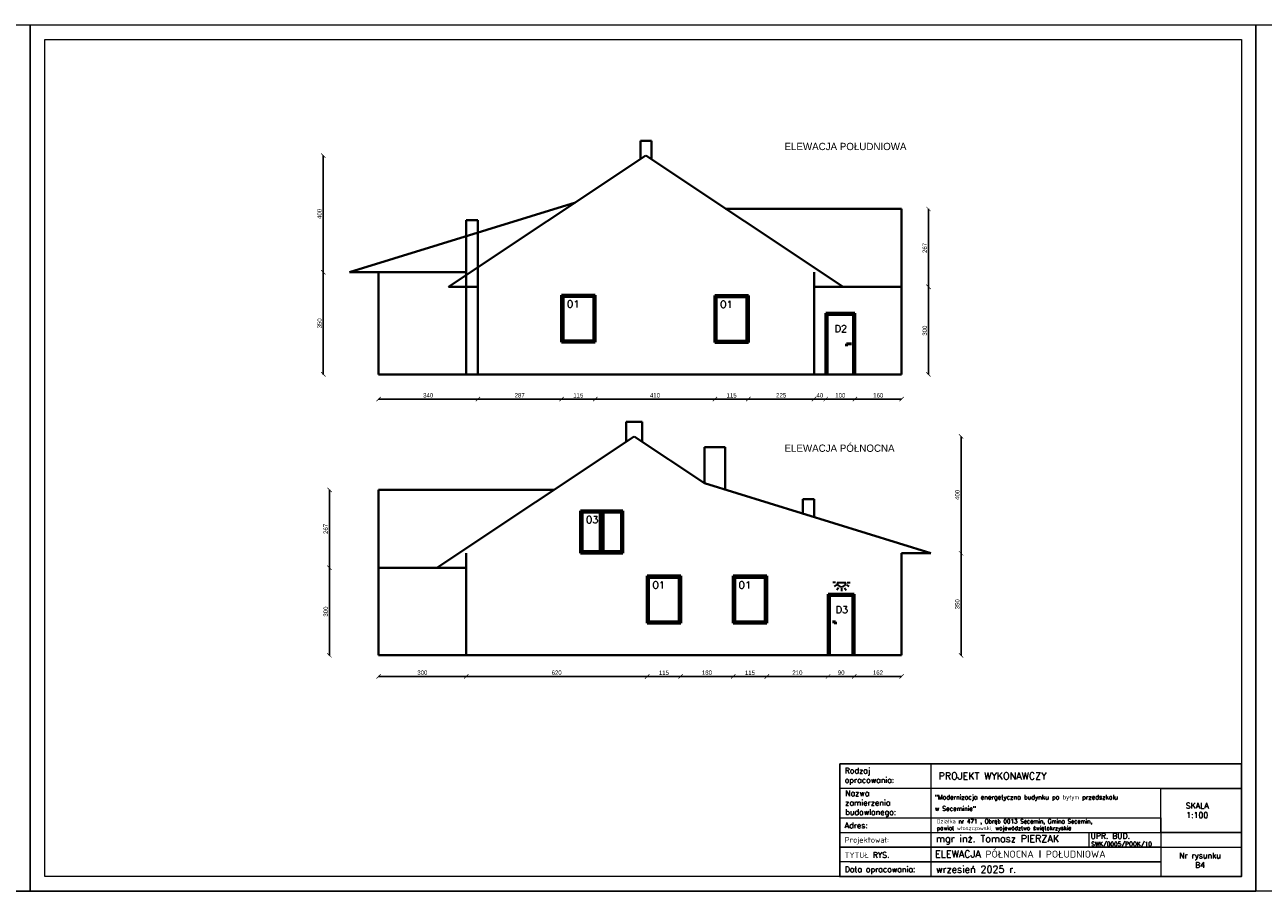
# Model space of a CAD drawing. Header units: millimetres. Extents: x 0 to 54826, y 42154 to 60442.
# Tile 18 of 64: x 35038 to 39281, y 51064 to 54034. Entities that reach past the tile are written whole.
import ezdxf

# ---------------------------------------------------------------- set-up
doc = ezdxf.new("R2010")
doc.units = ezdxf.units.MM
for name, color, linetype, lineweight in [('cienka', 3, 'Continuous', 18), ('gruba', 1, 'Continuous', 40), ('opisy', 4, 'Continuous', 18), ('punkty świetlne', 3, 'Continuous', 30), ('stolarka', 2, 'Continuous', 50), ('wymiary', 251, 'Continuous', 15)]:
    doc.layers.add(name, color=color, linetype=linetype, lineweight=lineweight)
doc.styles.add('KASIA', font='romans.shx', dxfattribs={"height": 20})
doc.styles.add('ROMANS1', font='romans.shx', dxfattribs={"height": 15})
doc.styles.get("Standard").update_dxf_attribs({"font": 'GOTHIC.TTF'})
doc.dimstyles.new('secemin', dxfattribs={"dimtxt": 15, "dimasz": 15, "dimexe": 1.25, "dimexo": 0.625, "dimgap": 5, "dimtad": 1, "dimdec": 0, "dimtxsty": 'Standard', "dimblk": 'ARCHTICK', "dimcen": 0, "dimse1": 1, "dimse2": 1, "dimclrd": 256, "dimclrt": 256, "dimadec": 0, "dimazin": 0, "dimtfac": 1, "dimtdec": 0, "dimtmove": 0, "dimatfit": 3, "dimfxl": 1, "dimtfillclr": 250, "dimarcsym": 1})

# ---------------------------------------------------------------- blocks, each defined once
blk = doc.blocks.new('_ArchTick')
at = {"color": 0, "linetype": 'ByBlock', "const_width": 0.15}
blk.add_lwpolyline([(-0.5, -0.5), (0.5, 0.5)], dxfattribs=at)
blk = doc.blocks.new('*D350')
at = {"layer": 'Defpoints', "color": 0, "transparency": 16777216}
for p in [(36250.1, 52835.9), (36590.1, 52835.9), (36590.1, 52751.3)]:
    blk.add_point(p, dxfattribs=at)
at = {"layer": 'wymiary', "lineweight": -2, "transparency": 16777216}
blk.add_line((36250.1, 52751.3), (36590.1, 52751.3), dxfattribs=at)
at = {"layer": 'wymiary', "lineweight": -2, "transparency": 16777216, "xscale": 15, "yscale": 15, "zscale": 15, "rotation": 180}
blk.add_blockref('_ArchTick', (36250.1, 52751.3), dxfattribs=at)
at = {"layer": 'wymiary', "lineweight": -2, "transparency": 16777216, "xscale": 15, "yscale": 15, "zscale": 15}
blk.add_blockref('_ArchTick', (36590.1, 52751.3), dxfattribs=at)
at = {"layer": 'wymiary', "transparency": 16777216, "insert": (36420.1, 52764.1), "char_height": 15, "attachment_point": 5}
blk.add_mtext('340', dxfattribs=at)
blk = doc.blocks.new('*D351')
at = {"layer": 'Defpoints', "color": 0, "transparency": 16777216}
for p in [(36877.1, 52945.9), (36590.1, 52835.9), (36877.1, 52751.3)]:
    blk.add_point(p, dxfattribs=at)
at = {"layer": 'wymiary', "lineweight": -2, "transparency": 16777216}
blk.add_line((36590.1, 52751.3), (36877.1, 52751.3), dxfattribs=at)
at = {"layer": 'wymiary', "lineweight": -2, "transparency": 16777216, "xscale": 15, "yscale": 15, "zscale": 15, "rotation": 180}
blk.add_blockref('_ArchTick', (36590.1, 52751.3), dxfattribs=at)
at = {"layer": 'wymiary', "lineweight": -2, "transparency": 16777216, "xscale": 15, "yscale": 15, "zscale": 15}
blk.add_blockref('_ArchTick', (36877.1, 52751.3), dxfattribs=at)
at = {"layer": 'wymiary', "transparency": 16777216, "insert": (36733.6, 52764.1), "char_height": 15, "attachment_point": 5}
blk.add_mtext('287', dxfattribs=at)
blk = doc.blocks.new('*D352')
at = {"layer": 'Defpoints', "color": 0, "transparency": 16777216}
for p in [(36877.1, 52945.9), (36992.1, 52945.9), (36992.1, 52751.3)]:
    blk.add_point(p, dxfattribs=at)
at = {"layer": 'wymiary', "lineweight": -2, "transparency": 16777216}
blk.add_line((36877.1, 52751.3), (36992.1, 52751.3), dxfattribs=at)
at = {"layer": 'wymiary', "lineweight": -2, "transparency": 16777216, "xscale": 15, "yscale": 15, "zscale": 15, "rotation": 180}
blk.add_blockref('_ArchTick', (36877.1, 52751.3), dxfattribs=at)
at = {"layer": 'wymiary', "lineweight": -2, "transparency": 16777216, "xscale": 15, "yscale": 15, "zscale": 15}
blk.add_blockref('_ArchTick', (36992.1, 52751.3), dxfattribs=at)
at = {"layer": 'wymiary', "transparency": 16777216, "insert": (36934.6, 52763.9), "char_height": 15, "attachment_point": 5}
blk.add_mtext('115', dxfattribs=at)
blk = doc.blocks.new('*D353')
at = {"layer": 'Defpoints', "color": 0, "transparency": 16777216}
for p in [(36992.1, 52945.9), (37402.1, 52944.8), (37402.1, 52751.3)]:
    blk.add_point(p, dxfattribs=at)
at = {"layer": 'wymiary', "lineweight": -2, "transparency": 16777216}
blk.add_line((36992.1, 52751.3), (37402.1, 52751.3), dxfattribs=at)
at = {"layer": 'wymiary', "lineweight": -2, "transparency": 16777216, "xscale": 15, "yscale": 15, "zscale": 15, "rotation": 180}
blk.add_blockref('_ArchTick', (36992.1, 52751.3), dxfattribs=at)
at = {"layer": 'wymiary', "lineweight": -2, "transparency": 16777216, "xscale": 15, "yscale": 15, "zscale": 15}
blk.add_blockref('_ArchTick', (37402.1, 52751.3), dxfattribs=at)
at = {"layer": 'wymiary', "transparency": 16777216, "insert": (37197.1, 52764.1), "char_height": 15, "attachment_point": 5}
blk.add_mtext('410', dxfattribs=at)
blk = doc.blocks.new('*D354')
at = {"layer": 'Defpoints', "color": 0, "transparency": 16777216}
for p in [(37402.1, 52944.8), (37517.1, 52944.8), (37517.1, 52751.3)]:
    blk.add_point(p, dxfattribs=at)
at = {"layer": 'wymiary', "lineweight": -2, "transparency": 16777216}
blk.add_line((37402.1, 52751.3), (37517.1, 52751.3), dxfattribs=at)
at = {"layer": 'wymiary', "lineweight": -2, "transparency": 16777216, "xscale": 15, "yscale": 15, "zscale": 15, "rotation": 180}
blk.add_blockref('_ArchTick', (37402.1, 52751.3), dxfattribs=at)
at = {"layer": 'wymiary', "lineweight": -2, "transparency": 16777216, "xscale": 15, "yscale": 15, "zscale": 15}
blk.add_blockref('_ArchTick', (37517.1, 52751.3), dxfattribs=at)
at = {"layer": 'wymiary', "transparency": 16777216, "insert": (37459.6, 52763.9), "char_height": 15, "attachment_point": 5}
blk.add_mtext('115', dxfattribs=at)
blk = doc.blocks.new('*D355')
at = {"layer": 'Defpoints', "color": 0, "transparency": 16777216}
for p in [(37517.1, 52944.8), (37742.1, 52835.9), (37742.1, 52751.3)]:
    blk.add_point(p, dxfattribs=at)
at = {"layer": 'wymiary', "lineweight": -2, "transparency": 16777216}
blk.add_line((37517.1, 52751.3), (37742.1, 52751.3), dxfattribs=at)
at = {"layer": 'wymiary', "lineweight": -2, "transparency": 16777216, "xscale": 15, "yscale": 15, "zscale": 15, "rotation": 180}
blk.add_blockref('_ArchTick', (37517.1, 52751.3), dxfattribs=at)
at = {"layer": 'wymiary', "lineweight": -2, "transparency": 16777216, "xscale": 15, "yscale": 15, "zscale": 15}
blk.add_blockref('_ArchTick', (37742.1, 52751.3), dxfattribs=at)
at = {"layer": 'wymiary', "transparency": 16777216, "insert": (37629.6, 52764.1), "char_height": 15, "attachment_point": 5}
blk.add_mtext('225', dxfattribs=at)
blk = doc.blocks.new('*D356')
at = {"layer": 'Defpoints', "color": 0, "transparency": 16777216}
for p in [(37742.1, 52835.9), (37782.1, 52835.9), (37782.1, 52751.3)]:
    blk.add_point(p, dxfattribs=at)
at = {"layer": 'wymiary', "lineweight": -2, "transparency": 16777216}
blk.add_line((37742.1, 52751.3), (37782.1, 52751.3), dxfattribs=at)
at = {"layer": 'wymiary', "lineweight": -2, "transparency": 16777216, "xscale": 15, "yscale": 15, "zscale": 15, "rotation": 180}
blk.add_blockref('_ArchTick', (37742.1, 52751.3), dxfattribs=at)
at = {"layer": 'wymiary', "lineweight": -2, "transparency": 16777216, "xscale": 15, "yscale": 15, "zscale": 15}
blk.add_blockref('_ArchTick', (37782.1, 52751.3), dxfattribs=at)
at = {"layer": 'wymiary', "transparency": 16777216, "insert": (37762.1, 52764.1), "char_height": 15, "attachment_point": 5}
blk.add_mtext('40', dxfattribs=at)
blk = doc.blocks.new('*D357')
at = {"layer": 'Defpoints', "color": 0, "transparency": 16777216}
for p in [(37782.1, 52835.9), (37882.1, 52835.9), (37882.1, 52751.3)]:
    blk.add_point(p, dxfattribs=at)
at = {"layer": 'wymiary', "lineweight": -2, "transparency": 16777216}
blk.add_line((37782.1, 52751.3), (37882.1, 52751.3), dxfattribs=at)
at = {"layer": 'wymiary', "lineweight": -2, "transparency": 16777216, "xscale": 15, "yscale": 15, "zscale": 15, "rotation": 180}
blk.add_blockref('_ArchTick', (37782.1, 52751.3), dxfattribs=at)
at = {"layer": 'wymiary', "lineweight": -2, "transparency": 16777216, "xscale": 15, "yscale": 15, "zscale": 15}
blk.add_blockref('_ArchTick', (37882.1, 52751.3), dxfattribs=at)
at = {"layer": 'wymiary', "transparency": 16777216, "insert": (37832.1, 52764.1), "char_height": 15, "attachment_point": 5}
blk.add_mtext('100', dxfattribs=at)
blk = doc.blocks.new('*D358')
at = {"layer": 'Defpoints', "color": 0, "transparency": 16777216}
for p in [(37882.1, 52835.9), (38042.1, 52835.9), (38042.1, 52751.3)]:
    blk.add_point(p, dxfattribs=at)
at = {"layer": 'wymiary', "lineweight": -2, "transparency": 16777216}
blk.add_line((37882.1, 52751.3), (38042.1, 52751.3), dxfattribs=at)
at = {"layer": 'wymiary', "lineweight": -2, "transparency": 16777216, "xscale": 15, "yscale": 15, "zscale": 15, "rotation": 180}
blk.add_blockref('_ArchTick', (37882.1, 52751.3), dxfattribs=at)
at = {"layer": 'wymiary', "lineweight": -2, "transparency": 16777216, "xscale": 15, "yscale": 15, "zscale": 15}
blk.add_blockref('_ArchTick', (38042.1, 52751.3), dxfattribs=at)
at = {"layer": 'wymiary', "transparency": 16777216, "insert": (37962.1, 52764.1), "char_height": 15, "attachment_point": 5}
blk.add_mtext('160', dxfattribs=at)
blk = doc.blocks.new('*D359')
at = {"layer": 'Defpoints', "color": 0, "transparency": 16777216}
for p in [(36060.6, 53185.9), (36250.1, 53185.9), (36250.1, 52835.9)]:
    blk.add_point(p, dxfattribs=at)
at = {"layer": 'wymiary', "lineweight": -2, "transparency": 16777216}
blk.add_line((36060.6, 52835.9), (36060.6, 53185.9), dxfattribs=at)
at = {"layer": 'wymiary', "lineweight": -2, "transparency": 16777216, "xscale": 15, "yscale": 15, "zscale": 15}
for p, rotation in [((36060.6, 53185.9), 90), ((36060.6, 52835.9), 270)]:
    blk.add_blockref('_ArchTick', p, dxfattribs=dict(at, rotation=rotation))
at = {"layer": 'wymiary', "transparency": 16777216, "insert": (36047.7, 53010.9), "char_height": 15, "attachment_point": 5, "rotation": 90}
blk.add_mtext('350', dxfattribs=at)
blk = doc.blocks.new('*D344')
at = {"layer": 'Defpoints', "color": 0, "transparency": 16777216}
for p in [(36060.6, 53585.9), (37166.1, 53585.9), (36250.1, 53185.9)]:
    blk.add_point(p, dxfattribs=at)
at = {"layer": 'wymiary', "lineweight": -2, "transparency": 16777216}
blk.add_line((36060.6, 53185.9), (36060.6, 53585.9), dxfattribs=at)
at = {"layer": 'wymiary', "lineweight": -2, "transparency": 16777216, "xscale": 15, "yscale": 15, "zscale": 15}
for p, rotation in [((36060.6, 53585.9), 90), ((36060.6, 53185.9), 270)]:
    blk.add_blockref('_ArchTick', p, dxfattribs=dict(at, rotation=rotation))
at = {"layer": 'wymiary', "transparency": 16777216, "insert": (36047.7, 53385.9), "char_height": 15, "attachment_point": 5, "rotation": 90}
blk.add_mtext('400', dxfattribs=at)
blk = doc.blocks.new('*D345')
at = {"layer": 'Defpoints', "color": 0, "transparency": 16777216}
for p in [(38042.1, 53135.9), (38134.2, 53135.9), (38042.1, 52835.9)]:
    blk.add_point(p, dxfattribs=at)
at = {"layer": 'wymiary', "lineweight": -2, "transparency": 16777216}
blk.add_line((38134.2, 52835.9), (38134.2, 53135.9), dxfattribs=at)
at = {"layer": 'wymiary', "lineweight": -2, "transparency": 16777216, "xscale": 15, "yscale": 15, "zscale": 15}
for p, rotation in [((38134.2, 53135.9), 90), ((38134.2, 52835.9), 270)]:
    blk.add_blockref('_ArchTick', p, dxfattribs=dict(at, rotation=rotation))
at = {"layer": 'wymiary', "transparency": 16777216, "insert": (38121.4, 52985.9), "char_height": 15, "attachment_point": 5, "rotation": 90}
blk.add_mtext('300', dxfattribs=at)
blk = doc.blocks.new('*D346')
at = {"layer": 'Defpoints', "color": 0, "transparency": 16777216}
for p in [(38042.1, 53402.9), (38134.2, 53402.9), (38042.1, 53135.9)]:
    blk.add_point(p, dxfattribs=at)
at = {"layer": 'wymiary', "lineweight": -2, "transparency": 16777216}
blk.add_line((38134.2, 53135.9), (38134.2, 53402.9), dxfattribs=at)
at = {"layer": 'wymiary', "lineweight": -2, "transparency": 16777216, "xscale": 15, "yscale": 15, "zscale": 15}
for p, rotation in [((38134.2, 53402.9), 90), ((38134.2, 53135.9), 270)]:
    blk.add_blockref('_ArchTick', p, dxfattribs=dict(at, rotation=rotation))
at = {"layer": 'wymiary', "transparency": 16777216, "insert": (38121.4, 53269.4), "char_height": 15, "attachment_point": 5, "rotation": 90}
blk.add_mtext('267', dxfattribs=at)
blk = doc.blocks.new('*D347')
at = {"layer": 'Defpoints', "color": 0, "transparency": 16777216}
for p in [(36250.1, 51872.9), (36550.1, 51872.9), (36550.1, 51800.6)]:
    blk.add_point(p, dxfattribs=at)
at = {"layer": 'wymiary', "lineweight": -2, "transparency": 16777216}
blk.add_line((36250.1, 51800.6), (36550.1, 51800.6), dxfattribs=at)
at = {"layer": 'wymiary', "lineweight": -2, "transparency": 16777216, "xscale": 15, "yscale": 15, "zscale": 15, "rotation": 180}
blk.add_blockref('_ArchTick', (36250.1, 51800.6), dxfattribs=at)
at = {"layer": 'wymiary', "lineweight": -2, "transparency": 16777216, "xscale": 15, "yscale": 15, "zscale": 15}
blk.add_blockref('_ArchTick', (36550.1, 51800.6), dxfattribs=at)
at = {"layer": 'wymiary', "transparency": 16777216, "insert": (36400.1, 51813.5), "char_height": 15, "attachment_point": 5}
blk.add_mtext('300', dxfattribs=at)
blk = doc.blocks.new('*D348')
at = {"layer": 'Defpoints', "color": 0, "transparency": 16777216}
for p in [(37170.1, 51982.9), (36550.1, 51872.9), (37170.1, 51800.6)]:
    blk.add_point(p, dxfattribs=at)
at = {"layer": 'wymiary', "lineweight": -2, "transparency": 16777216}
blk.add_line((36550.1, 51800.6), (37170.1, 51800.6), dxfattribs=at)
at = {"layer": 'wymiary', "lineweight": -2, "transparency": 16777216, "xscale": 15, "yscale": 15, "zscale": 15, "rotation": 180}
blk.add_blockref('_ArchTick', (36550.1, 51800.6), dxfattribs=at)
at = {"layer": 'wymiary', "lineweight": -2, "transparency": 16777216, "xscale": 15, "yscale": 15, "zscale": 15}
blk.add_blockref('_ArchTick', (37170.1, 51800.6), dxfattribs=at)
at = {"layer": 'wymiary', "transparency": 16777216, "insert": (36860.1, 51813.5), "char_height": 15, "attachment_point": 5}
blk.add_mtext('620', dxfattribs=at)
blk = doc.blocks.new('*D349')
at = {"layer": 'Defpoints', "color": 0, "transparency": 16777216}
for p in [(37170.1, 51982.9), (37285.1, 51982.9), (37285.1, 51800.6)]:
    blk.add_point(p, dxfattribs=at)
at = {"layer": 'wymiary', "lineweight": -2, "transparency": 16777216}
blk.add_line((37170.1, 51800.6), (37285.1, 51800.6), dxfattribs=at)
at = {"layer": 'wymiary', "lineweight": -2, "transparency": 16777216, "xscale": 15, "yscale": 15, "zscale": 15, "rotation": 180}
blk.add_blockref('_ArchTick', (37170.1, 51800.6), dxfattribs=at)
at = {"layer": 'wymiary', "lineweight": -2, "transparency": 16777216, "xscale": 15, "yscale": 15, "zscale": 15}
blk.add_blockref('_ArchTick', (37285.1, 51800.6), dxfattribs=at)
at = {"layer": 'wymiary', "transparency": 16777216, "insert": (37227.6, 51813.3), "char_height": 15, "attachment_point": 5}
blk.add_mtext('115', dxfattribs=at)
blk = doc.blocks.new('*D360')
at = {"layer": 'Defpoints', "color": 0, "transparency": 16777216}
for p in [(37285.1, 51982.9), (37465.1, 51982.9), (37465.1, 51800.6)]:
    blk.add_point(p, dxfattribs=at)
at = {"layer": 'wymiary', "lineweight": -2, "transparency": 16777216}
blk.add_line((37285.1, 51800.6), (37465.1, 51800.6), dxfattribs=at)
at = {"layer": 'wymiary', "lineweight": -2, "transparency": 16777216, "xscale": 15, "yscale": 15, "zscale": 15, "rotation": 180}
blk.add_blockref('_ArchTick', (37285.1, 51800.6), dxfattribs=at)
at = {"layer": 'wymiary', "lineweight": -2, "transparency": 16777216, "xscale": 15, "yscale": 15, "zscale": 15}
blk.add_blockref('_ArchTick', (37465.1, 51800.6), dxfattribs=at)
at = {"layer": 'wymiary', "transparency": 16777216, "insert": (37375.1, 51813.5), "char_height": 15, "attachment_point": 5}
blk.add_mtext('180', dxfattribs=at)
blk = doc.blocks.new('*D361')
at = {"layer": 'Defpoints', "color": 0, "transparency": 16777216}
for p in [(37465.1, 51982.9), (37580.1, 51982.9), (37580.1, 51800.6)]:
    blk.add_point(p, dxfattribs=at)
at = {"layer": 'wymiary', "lineweight": -2, "transparency": 16777216}
blk.add_line((37465.1, 51800.6), (37580.1, 51800.6), dxfattribs=at)
at = {"layer": 'wymiary', "lineweight": -2, "transparency": 16777216, "xscale": 15, "yscale": 15, "zscale": 15, "rotation": 180}
blk.add_blockref('_ArchTick', (37465.1, 51800.6), dxfattribs=at)
at = {"layer": 'wymiary', "lineweight": -2, "transparency": 16777216, "xscale": 15, "yscale": 15, "zscale": 15}
blk.add_blockref('_ArchTick', (37580.1, 51800.6), dxfattribs=at)
at = {"layer": 'wymiary', "transparency": 16777216, "insert": (37522.6, 51813.3), "char_height": 15, "attachment_point": 5}
blk.add_mtext('115', dxfattribs=at)
blk = doc.blocks.new('*D362')
at = {"layer": 'Defpoints', "color": 0, "transparency": 16777216}
for p in [(37580.1, 51982.9), (37790.1, 51872.9), (37790.1, 51800.6)]:
    blk.add_point(p, dxfattribs=at)
at = {"layer": 'wymiary', "lineweight": -2, "transparency": 16777216}
blk.add_line((37580.1, 51800.6), (37790.1, 51800.6), dxfattribs=at)
at = {"layer": 'wymiary', "lineweight": -2, "transparency": 16777216, "xscale": 15, "yscale": 15, "zscale": 15, "rotation": 180}
blk.add_blockref('_ArchTick', (37580.1, 51800.6), dxfattribs=at)
at = {"layer": 'wymiary', "lineweight": -2, "transparency": 16777216, "xscale": 15, "yscale": 15, "zscale": 15}
blk.add_blockref('_ArchTick', (37790.1, 51800.6), dxfattribs=at)
at = {"layer": 'wymiary', "transparency": 16777216, "insert": (37685.1, 51813.5), "char_height": 15, "attachment_point": 5}
blk.add_mtext('210', dxfattribs=at)
blk = doc.blocks.new('*D363')
at = {"layer": 'Defpoints', "color": 0, "transparency": 16777216}
for p in [(37790.1, 51872.9), (37880.1, 51872.9), (37880.1, 51800.6)]:
    blk.add_point(p, dxfattribs=at)
at = {"layer": 'wymiary', "lineweight": -2, "transparency": 16777216}
blk.add_line((37790.1, 51800.6), (37880.1, 51800.6), dxfattribs=at)
at = {"layer": 'wymiary', "lineweight": -2, "transparency": 16777216, "xscale": 15, "yscale": 15, "zscale": 15, "rotation": 180}
blk.add_blockref('_ArchTick', (37790.1, 51800.6), dxfattribs=at)
at = {"layer": 'wymiary', "lineweight": -2, "transparency": 16777216, "xscale": 15, "yscale": 15, "zscale": 15}
blk.add_blockref('_ArchTick', (37880.1, 51800.6), dxfattribs=at)
at = {"layer": 'wymiary', "transparency": 16777216, "insert": (37835.1, 51813.5), "char_height": 15, "attachment_point": 5}
blk.add_mtext('90', dxfattribs=at)
blk = doc.blocks.new('*D364')
at = {"layer": 'Defpoints', "color": 0, "transparency": 16777216}
for p in [(37880.1, 51872.9), (38042.1, 51872.9), (38042.1, 51800.6)]:
    blk.add_point(p, dxfattribs=at)
at = {"layer": 'wymiary', "lineweight": -2, "transparency": 16777216}
blk.add_line((37880.1, 51800.6), (38042.1, 51800.6), dxfattribs=at)
at = {"layer": 'wymiary', "lineweight": -2, "transparency": 16777216, "xscale": 15, "yscale": 15, "zscale": 15, "rotation": 180}
blk.add_blockref('_ArchTick', (37880.1, 51800.6), dxfattribs=at)
at = {"layer": 'wymiary', "lineweight": -2, "transparency": 16777216, "xscale": 15, "yscale": 15, "zscale": 15}
blk.add_blockref('_ArchTick', (38042.1, 51800.6), dxfattribs=at)
at = {"layer": 'wymiary', "transparency": 16777216, "insert": (37961.1, 51813.5), "char_height": 15, "attachment_point": 5}
blk.add_mtext('162', dxfattribs=at)
blk = doc.blocks.new('*D365')
at = {"layer": 'Defpoints', "color": 0, "transparency": 16777216}
for p in [(36081.8, 52172.9), (36250.1, 52172.9), (36250.1, 51872.9)]:
    blk.add_point(p, dxfattribs=at)
at = {"layer": 'wymiary', "lineweight": -2, "transparency": 16777216}
blk.add_line((36081.8, 51872.9), (36081.8, 52172.9), dxfattribs=at)
at = {"layer": 'wymiary', "lineweight": -2, "transparency": 16777216, "xscale": 15, "yscale": 15, "zscale": 15}
for p, rotation in [((36081.8, 52172.9), 90), ((36081.8, 51872.9), 270)]:
    blk.add_blockref('_ArchTick', p, dxfattribs=dict(at, rotation=rotation))
at = {"layer": 'wymiary', "transparency": 16777216, "insert": (36068.9, 52022.9), "char_height": 15, "attachment_point": 5, "rotation": 90}
blk.add_mtext('300', dxfattribs=at)
blk = doc.blocks.new('*D366')
at = {"layer": 'Defpoints', "color": 0, "transparency": 16777216}
for p in [(36081.8, 52439.9), (36250.1, 52439.9), (36250.1, 52172.9)]:
    blk.add_point(p, dxfattribs=at)
at = {"layer": 'wymiary', "lineweight": -2, "transparency": 16777216}
blk.add_line((36081.8, 52172.9), (36081.8, 52439.9), dxfattribs=at)
at = {"layer": 'wymiary', "lineweight": -2, "transparency": 16777216, "xscale": 15, "yscale": 15, "zscale": 15}
for p, rotation in [((36081.8, 52439.9), 90), ((36081.8, 52172.9), 270)]:
    blk.add_blockref('_ArchTick', p, dxfattribs=dict(at, rotation=rotation))
at = {"layer": 'wymiary', "transparency": 16777216, "insert": (36068.9, 52306.4), "char_height": 15, "attachment_point": 5, "rotation": 90}
blk.add_mtext('267', dxfattribs=at)
blk = doc.blocks.new('*D367')
at = {"layer": 'Defpoints', "color": 0, "transparency": 16777216}
for p in [(38042.1, 52222.9), (38245.8, 52222.9), (38042.1, 51872.9)]:
    blk.add_point(p, dxfattribs=at)
at = {"layer": 'wymiary', "lineweight": -2, "transparency": 16777216}
blk.add_line((38245.8, 51872.9), (38245.8, 52222.9), dxfattribs=at)
at = {"layer": 'wymiary', "lineweight": -2, "transparency": 16777216, "xscale": 15, "yscale": 15, "zscale": 15}
for p, rotation in [((38245.8, 52222.9), 90), ((38245.8, 51872.9), 270)]:
    blk.add_blockref('_ArchTick', p, dxfattribs=dict(at, rotation=rotation))
at = {"layer": 'wymiary', "transparency": 16777216, "insert": (38233, 52047.9), "char_height": 15, "attachment_point": 5, "rotation": 90}
blk.add_mtext('350', dxfattribs=at)
blk = doc.blocks.new('*D368')
at = {"layer": 'Defpoints', "color": 0, "transparency": 16777216}
for p in [(37126.1, 52622.9), (38245.8, 52622.9), (38042.1, 52222.9)]:
    blk.add_point(p, dxfattribs=at)
at = {"layer": 'wymiary', "lineweight": -2, "transparency": 16777216}
blk.add_line((38245.8, 52222.9), (38245.8, 52622.9), dxfattribs=at)
at = {"layer": 'wymiary', "lineweight": -2, "transparency": 16777216, "xscale": 15, "yscale": 15, "zscale": 15}
for p, rotation in [((38245.8, 52622.9), 90), ((38245.8, 52222.9), 270)]:
    blk.add_blockref('_ArchTick', p, dxfattribs=dict(at, rotation=rotation))
at = {"layer": 'wymiary', "transparency": 16777216, "insert": (38233, 52422.9), "char_height": 15, "attachment_point": 5, "rotation": 90}
blk.add_mtext('400', dxfattribs=at)

msp = doc.modelspace()

# ---------------------------------------------------------------- linework, layer by layer
at = {"layer": 'cienka'}
for p, q in [((30856.075, 54034.309), (35056.075, 54034.309)), ((35056.075, 54034.309), (35056.075, 51064.309)), ((35056.075, 51064.309), (35056.075, 54034.309)), ((35056.075, 54034.309), (39256.075, 54034.309)), ((39256.075, 54034.309), (39256.075, 51064.309)), ((39256.075, 51064.309), (39256.075, 54034.309)), ((39256.075, 54034.309), (43456.075, 54034.309)), ((35106.075, 51114.309), (35106.075, 53984.309)), ((35106.075, 53984.309), (39206.075, 53984.309)), ((39206.075, 53984.309), (39206.075, 51114.309)), ((38683.054, 51266.056), (38683.054, 51215.707)), ((38894.075, 51215.074), (39206.075, 51215.074)), ((39206.075, 51114.309), (35106.075, 51114.309)), ((35056.075, 51064.309), (30856.075, 51064.309)), ((30856.075, 51064.309), (35056.075, 51064.309)), ((39256.075, 51064.309), (35056.075, 51064.309)), ((35056.075, 51064.309), (39256.075, 51064.309)), ((35056.075, 51064.309), (38026.075, 51064.309)), ((43456.075, 51064.309), (39256.075, 51064.309))]:
    msp.add_line(p, q, dxfattribs=at)
at = {"layer": 'gruba'}
for p, q in [((37147.101, 53573.279), (37147.101, 53635.927)), ((37185.101, 53635.927), (37147.101, 53635.927)), ((37185.101, 53573.279), (37185.101, 53635.927)), ((36490.101, 53135.927), (37166.101, 53585.927)), ((37842.101, 53135.927), (37166.101, 53585.927)), ((36150.101, 53185.927), (36925.101, 53425.498)), ((38042.101, 53402.927), (37438.258, 53402.927)), ((38042.101, 53135.927), (38042.101, 53402.927)), ((36550.101, 52835.927), (36550.101, 53363.963)), ((36590.101, 53363.963), (36550.101, 53363.963)), ((36590.101, 52835.927), (36590.101, 53363.963)), ((36250.101, 53185.927), (36150.101, 53185.927)), ((36250.101, 53185.927), (36550.101, 53185.927)), ((36250.101, 52835.927), (36250.101, 53185.927)), ((37742.101, 52835.927), (37742.101, 53185.927)), ((36590.101, 53135.927), (36490.101, 53135.927)), ((38042.101, 53135.927), (37742.101, 53135.927)), ((37742.101, 53135.927), (37842.101, 53135.927)), ((38042.101, 52835.927), (38042.101, 53135.927)), ((36250.101, 52835.927), (36511.101, 52835.927)), ((36511.101, 52835.927), (36551.101, 52835.927)), ((36551.101, 52835.927), (37742.101, 52835.927)), ((37742.101, 52835.927), (38042.101, 52835.927)), ((37098.601, 52604.622), (37098.601, 52672.928)), ((37098.601, 52672.928), (37153.601, 52672.928)), ((37153.601, 52604.622), (37153.601, 52672.928)), ((36450.101, 52172.928), (37126.101, 52622.928)), ((37367.101, 52462.499), (37126.101, 52622.928)), ((37367.101, 52462.499), (37367.101, 52586.036)), ((37367.101, 52586.036), (37437.101, 52586.036)), ((37437.101, 52586.036), (37437.517, 52440.732)), ((38142.101, 52222.928), (37367.101, 52462.499)), ((36250.101, 52439.928), (36250.101, 51872.928)), ((36250.101, 52439.928), (36850.285, 52439.928)), ((37704.101, 52358.324), (37704.101, 52408.028)), ((37704.101, 52408.028), (37742.101, 52408.028)), ((37742.101, 52408.028), (37742.101, 52346.577)), ((36550.101, 52222.928), (36550.101, 51872.928)), ((38042.101, 52222.928), (38042.101, 51872.928)), ((38042.101, 52222.928), (38142.101, 52222.928)), ((36250.101, 52172.928), (36550.101, 52172.928)), ((36550.101, 52172.928), (36450.101, 52172.928)), ((36250.101, 51872.928), (38042.101, 51872.928))]:
    msp.add_line(p, q, dxfattribs=at)
at = {"layer": 'opisy', "linetype": 'Continuous', "lineweight": 0, "flags": 128}
for points in [[(37830.365, 51114.309), (37830.365, 51500.606), (38141.654, 51500.572), (38141.654, 51114.274)], [(38930.075, 51416.606), (39206.075, 51416.606), (39206.075, 51265.423), (38930.075, 51265.423)]]:
    msp.add_lwpolyline(points, close=True, dxfattribs=at)
for points in [[(37830.365, 51500.589), (39206.075, 51500.589), (39206.075, 51416.606), (37830.365, 51416.606)], [(38870.075, 51500.589), (39206.075, 51500.589)], [(37830.365, 51315.823), (38930.075, 51315.823), (38930.075, 51164.674), (37830.365, 51164.674)], [(37830.365, 51265.423), (38930.075, 51265.423), (38930.075, 51215.074), (37830.365, 51215.074)], [(38870.075, 51265.423), (39206.075, 51265.423)], [(37830.365, 51215.074), (38930.075, 51215.074), (38930.075, 51164.692), (37830.365, 51164.692)], [(37866.365, 51164.692), (38930.075, 51164.692), (38930.075, 51114.309), (37866.365, 51114.309)]]:
    msp.add_lwpolyline(points, dxfattribs=at)
at = {"layer": 'opisy', "lineweight": 25}
msp.add_lwpolyline([(37830.365, 51500.589), (39206.075, 51500.589), (39206.075, 51114.309), (37830.365, 51114.309)], close=True, dxfattribs=at)
at = {"layer": 'punkty świetlne'}
for p, q in [((37816.06, 52122.823), (37806.06, 52122.823)), ((37818.961, 52114.587), (37811.129, 52108.369)), ((37821.06, 52122.823), (37851.06, 52122.823)), ((37853.16, 52114.587), (37860.992, 52108.369)), ((37856.06, 52122.823), (37866.06, 52122.823)), ((37825.568, 52104.373), (37820.255, 52095.901)), ((37836.06, 52102.823), (37836.06, 52092.823)), ((37846.553, 52104.373), (37851.866, 52095.901))]:
    msp.add_line(p, q, dxfattribs=at)
msp.add_arc((37836.06, 52122.823), 15, 180, 0, dxfattribs=at)
at = {"layer": 'stolarka'}
for p, q in [((36877.101, 52945.927), (36877.101, 53107.927)), ((36877.101, 53107.927), (36992.101, 53107.927)), ((36882.101, 53102.927), (36882.101, 52950.927)), ((36987.101, 53102.927), (36882.101, 53102.927)), ((36987.101, 53102.927), (36987.101, 52950.927)), ((36992.101, 52945.927), (36992.101, 53107.927)), ((37402.101, 52944.797), (37402.101, 53106.797)), ((37402.101, 53106.797), (37517.101, 53106.797)), ((37407.101, 53101.797), (37407.101, 52949.797)), ((37512.101, 53101.797), (37407.101, 53101.797)), ((37512.101, 53101.797), (37512.101, 52949.797)), ((37517.101, 52944.797), (37517.101, 53106.797)), ((37782.101, 52835.927), (37782.101, 53045.927)), ((37782.101, 53045.927), (37882.101, 53045.927)), ((37787.101, 52835.927), (37787.101, 53040.927)), ((37787.101, 53040.927), (37877.101, 53040.927)), ((37877.101, 53040.927), (37877.101, 52835.927)), ((37882.101, 53045.927), (37882.101, 52835.927)), ((36877.101, 52945.927), (36992.101, 52945.927)), ((36987.101, 52950.927), (36882.101, 52950.927)), ((37402.101, 52944.797), (37517.101, 52944.797)), ((37512.101, 52949.797), (37407.101, 52949.797)), ((37870.518, 52941.16), (37852.789, 52941.16)), ((37852.789, 52941.16), (37852.789, 52932.496)), ((36942.244, 52223.595), (36942.244, 52368.595)), ((36942.244, 52368.595), (37087.244, 52368.595)), ((36947.244, 52228.595), (36947.244, 52363.595)), ((36947.244, 52363.595), (37082.244, 52363.595)), ((37009.744, 52363.595), (37009.744, 52228.595)), ((37014.744, 52363.595), (37014.744, 52228.595)), ((37019.744, 52363.595), (37019.744, 52228.595)), ((37082.244, 52363.595), (37082.244, 52228.595)), ((37087.244, 52368.595), (37087.244, 52223.595)), ((37087.244, 52223.595), (36942.244, 52223.595)), ((37082.244, 52228.595), (36947.244, 52228.595)), ((37170.101, 52144.928), (37170.101, 51982.928)), ((37285.101, 52144.928), (37170.101, 52144.928)), ((37175.101, 52139.928), (37175.101, 51987.928)), ((37280.101, 52139.928), (37175.101, 52139.928)), ((37280.101, 52139.928), (37280.101, 51987.928)), ((37285.101, 52144.928), (37285.101, 51982.928)), ((37465.101, 52144.928), (37465.101, 51982.928)), ((37580.101, 52144.928), (37465.101, 52144.928)), ((37470.101, 52139.928), (37470.101, 51987.928)), ((37575.101, 52139.928), (37470.101, 52139.928)), ((37575.101, 52139.928), (37575.101, 51987.928)), ((37580.101, 52144.928), (37580.101, 51982.928)), ((37880.101, 52082.928), (37790.101, 52082.928)), ((37790.101, 52082.928), (37790.101, 51872.928)), ((37795.101, 52077.928), (37795.101, 51872.928)), ((37875.101, 52077.928), (37795.101, 52077.928)), ((37875.101, 51872.928), (37875.101, 52077.928)), ((37880.101, 51872.928), (37880.101, 52082.928)), ((37285.101, 51982.928), (37170.101, 51982.928)), ((37280.101, 51987.928), (37175.101, 51987.928)), ((37580.101, 51982.928), (37465.101, 51982.928)), ((37575.101, 51987.928), (37470.101, 51987.928)), ((37805.822, 51987.672), (37816.052, 51987.672)), ((37816.052, 51987.672), (37816.052, 51980.175))]:
    msp.add_line(p, q, dxfattribs=at)

# ---------------------------------------------------------------- texts
at = {"layer": 'cienka', "char_height": 24, "width": 724.80663, "attachment_point": 1, "style": 'ROMANS1'}
for s, insert in [('O1', (36895.012, 53088.95)), ('O1', (37420.012, 53087.821)), ('D2', (37812.772, 53004.894)), ('O3', (36960.155, 52349.618)), ('O1', (37188.012, 52125.951)), ('O1', (37483.012, 52125.951)), ('D3', (37816.465, 52040.945))]:
    msp.add_mtext(s, dxfattribs=dict(at, insert=insert))
at = {"layer": 'opisy', "linetype": 'Continuous', "lineweight": 0, "attachment_point": 4, "style": 'KASIA'}
for s, insert, char_height, width in [('\\A1;{\\H0.80952x;Rodzaj opracowania:}', (37847.191, 51458.32), 24, 141.54434), ('\\A1;\\pxql;PROJEKT WYKONAWCZY', (38168.542, 51459.4), 24, 946.31605), ('\\A1;\\pxql;{\\H0.80952x;Nazwa \\Pzamierzenia\\Pbudowlanego:}', (37849.009, 51364.622), 24, 141.54434), ('\\A1;\\pxsm1.5,qj;"Modernizacja energetyczna budynku po byłym przedszkolu\\P\\pq*;w Seceminie"', (38155.651, 51367.122), 15.6, 766.2055), ('\\A1;\\pxqc;{\\H0.80952x;SKALA\\P1:100}', (38681.078, 51341.406), 24, 747.85817), ('\\A1;\\pxql;{\\H0.80952x;Adres:}', (37847.191, 51289.927), 24, 141.54434), ('\\A1;Działka nr 471 , Obręb 0013 Secemin, Gmina Secemin,\\Ppowiat włoszczowski, województwo świętokrzyskie', (38162.761, 51289.986), 14, 756.99257), ('\\A1;UPR. BUD.', (38689.564, 51253.89), 19.2, 598.28653), ('\\A1;\\pxql;{\\H0.80952x;Projektował:}', (37847.191, 51237.448), 24, 747.85817), ('\\A1;mgr inż. Tomasz PIERZAK', (38160.032, 51240.14), 24, 747.85817), ('\\A1;SWK/0005/POOK/10', (38691.57, 51223.598), 14.4, 448.7149), ('\\A1;\\pxql;{\\H0.80952x;TYTUŁ RYS.}', (37847.191, 51188.244), 24, 747.85817), ('\\A1;ELEWACJA PÓŁNOCNA I POŁUDNIOWA', (38156.756, 51191.474), 24, 747.85817), ('\\A1;\\pxqc;{\\H0.80952x;Nr rysunku\\PB4}', (38690.705, 51170.389), 24, 747.85817), ('\\A1;\\pxql;{\\H0.80952x;Data opracowania:}', (37847.191, 51136.206), 24, 747.85817), ('\\A1;wrzesień 2025 r.', (38160.032, 51139.53), 24, 747.85817)]:
    msp.add_mtext(s, dxfattribs=dict(at, insert=insert, char_height=char_height, width=width))
at = {"layer": 'wymiary', "char_height": 25, "attachment_point": 1}
for s, insert in [('ELEWACJA POŁUDNIOWA', (37640.824, 53629.625)), ('ELEWACJA PÓŁNOCNA', (37640.824, 52595.466))]:
    msp.add_mtext_dynamic_manual_height_columns(s, width=17463.96939, gutter_width=125, heights=[0], dxfattribs=dict(at, insert=insert))

# ---------------------------------------------------------------- dimensions: what is measured, and where the dimension line sits
at = {"layer": 'wymiary'}
for base, p1, p2, picture, middle in [((36060.594, 53585.927), (36250.101, 53185.927), (37166.101, 53585.927), '*D344', (36047.717, 53385.927)), ((38134.228, 53402.927), (38042.101, 53135.927), (38042.101, 53402.927), '*D346', (38121.351, 53269.427)), ((38245.84, 52622.928), (38042.101, 52222.928), (37126.101, 52622.928), '*D368', (38232.963, 52422.928)), ((36081.792, 52439.928), (36250.101, 52172.928), (36250.101, 52439.928), '*D366', (36068.915, 52306.428))]:
    dim = msp.add_linear_dim(base=base, p1=p1, p2=p2, angle=90, dimstyle='secemin', override={"dimtmove": 1}, dxfattribs=at)
    dim.commit()
    dim.dimension.update_dxf_attribs({"geometry": picture, "text_midpoint": middle})
for base, p1, p2, picture, middle in [((36060.594, 53185.927), (36250.101, 52835.927), (36250.101, 53185.927), '*D359', (36047.717, 53010.927)), ((38134.228, 53135.927), (38042.101, 52835.927), (38042.101, 53135.927), '*D345', (38121.351, 52985.927)), ((38245.84, 52222.928), (38042.101, 51872.928), (38042.101, 52222.928), '*D367', (38232.963, 52047.928)), ((36081.792, 52172.928), (36250.101, 51872.928), (36250.101, 52172.928), '*D365', (36068.915, 52022.928))]:
    dim = msp.add_linear_dim(base=base, p1=p1, p2=p2, angle=90, dimstyle='secemin', dxfattribs=at)
    dim.commit()
    dim.dimension.update_dxf_attribs({"geometry": picture, "text_midpoint": middle})
for base, p1, p2, picture, middle in [((36877.101, 52751.252), (36590.101, 52835.927), (36877.101, 52945.927), '*D351', (36733.601, 52764.129)), ((36992.101, 52751.252), (36877.101, 52945.927), (36992.101, 52945.927), '*D352', (36934.601, 52763.941)), ((37402.101, 52751.252), (36992.101, 52945.927), (37402.101, 52944.797), '*D353', (37197.101, 52764.129)), ((37517.101, 52751.252), (37402.101, 52944.797), (37517.101, 52944.797), '*D354', (37459.601, 52763.941)), ((37742.101, 52751.252), (37517.101, 52944.797), (37742.101, 52835.927), '*D355', (37629.601, 52764.129)), ((37782.101, 52751.252), (37742.101, 52835.927), (37782.101, 52835.927), '*D356', (37762.101, 52764.129)), ((37882.101, 52751.252), (37782.101, 52835.927), (37882.101, 52835.927), '*D357', (37832.101, 52764.129)), ((38042.101, 52751.252), (37882.101, 52835.927), (38042.101, 52835.927), '*D358', (37962.101, 52764.129)), ((37170.101, 51800.644), (36550.101, 51872.928), (37170.101, 51982.928), '*D348', (36860.101, 51813.521)), ((37285.101, 51800.644), (37170.101, 51982.928), (37285.101, 51982.928), '*D349', (37227.601, 51813.332)), ((37465.101, 51800.644), (37285.101, 51982.928), (37465.101, 51982.928), '*D360', (37375.101, 51813.521)), ((37580.101, 51800.644), (37465.101, 51982.928), (37580.101, 51982.928), '*D361', (37522.601, 51813.332)), ((37790.101, 51800.644), (37580.101, 51982.928), (37790.101, 51872.928), '*D362', (37685.101, 51813.521)), ((37880.101, 51800.644), (37790.101, 51872.928), (37880.101, 51872.928), '*D363', (37835.101, 51813.521)), ((38042.101, 51800.644), (37880.101, 51872.928), (38042.101, 51872.928), '*D364', (37961.101, 51813.521))]:
    dim = msp.add_linear_dim(base=base, p1=p1, p2=p2, dimstyle='secemin', override={"dimtmove": 1}, dxfattribs=at)
    dim.commit()
    dim.dimension.update_dxf_attribs({"geometry": picture, "text_midpoint": middle})
for base, p1, p2, picture, middle in [((36590.101, 52751.252), (36250.101, 52835.927), (36590.101, 52835.927), '*D350', (36420.101, 52764.129)), ((36550.101, 51800.644), (36250.101, 51872.928), (36550.101, 51872.928), '*D347', (36400.101, 51813.521))]:
    dim = msp.add_linear_dim(base=base, p1=p1, p2=p2, dimstyle='secemin', dxfattribs=at)
    dim.commit()
    dim.dimension.update_dxf_attribs({"geometry": picture, "text_midpoint": middle})

doc.saveas('drawing.dxf')
